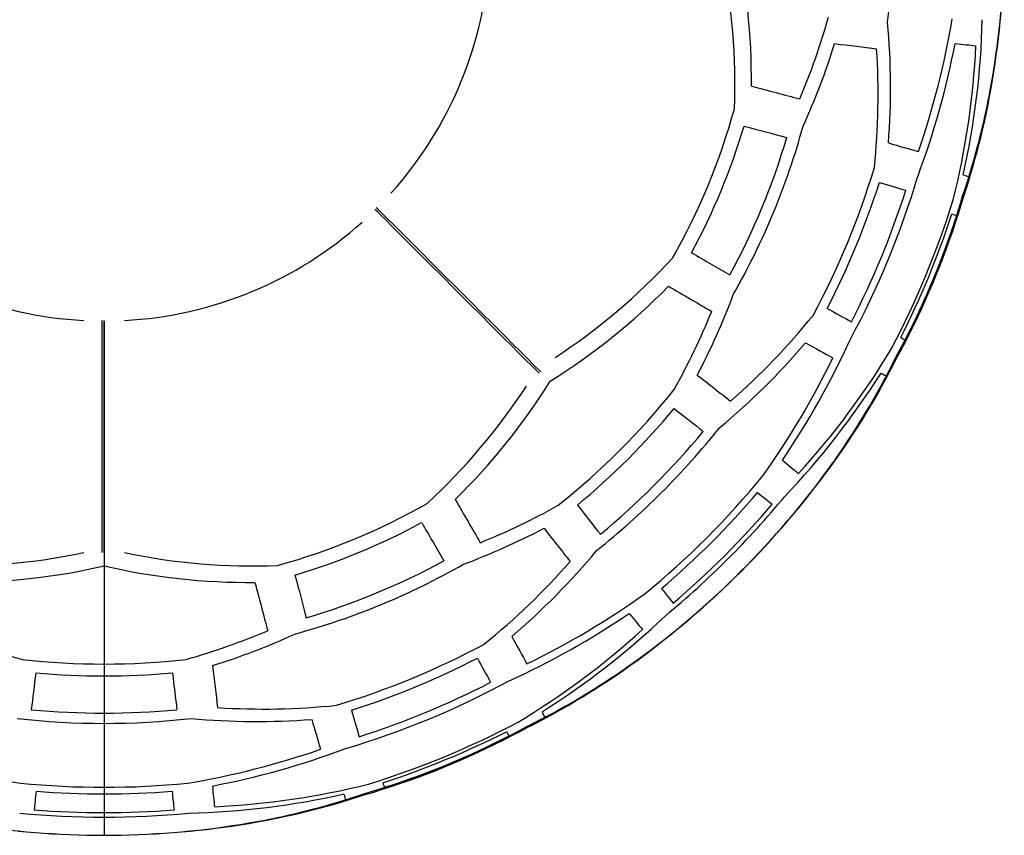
# Model space of a CAD drawing. Header units: millimetres. Extents: x -67 to 67, y -66 to 67.
# Tile 3 of 4: x -6 to 66, y -66 to -6. Entities that reach past the tile are written whole.
import ezdxf

# ---------------------------------------------------------------- set-up
doc = ezdxf.new("R2010")
doc.units = ezdxf.units.MM
doc.header["$MEASUREMENT"] = 0
doc.layers.add('lc016', color=7, linetype='Continuous', true_color=0x000000)

msp = doc.modelspace()

# ---------------------------------------------------------------- linework, layer by layer
at = {"layer": 'lc016', "extrusion": (0.708244, 0.705967, 0.000867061)}
msp.add_lwpolyline([(-28.458, 135.999), (-28.474, 135.979), (-28.501, 135.944), (-28.553, 135.873), (-28.677, 135.691), (-29.049, 135.108), (-29.578, 134.237), (-30.253, 133.086), (-31.063, 131.661), (-31.998, 129.969), (-33.111, 127.899), (-34.2, 125.817), (-35.503, 123.259), (-36.776, 120.686), (-37.506, 119.18), (-38.227, 117.668), (-39.643, 114.633), (-40.425, 112.917), (-41.197, 111.193), (-41.959, 109.464), (-42.71, 107.728), (-43.452, 105.988), (-44.182, 104.244), (-44.901, 102.497), (-45.609, 100.748)], dxfattribs=at)
at = {"layer": 'lc016', "extrusion": (0.707147, 0.707066, 2.13846e-05)}
msp.add_lwpolyline([(-45.612, 100.75), (-44.904, 102.499), (-44.185, 104.246), (-43.454, 105.99), (-42.713, 107.73), (-41.961, 109.465), (-41.199, 111.195), (-40.427, 112.918), (-39.645, 114.634), (-38.23, 117.669), (-37.509, 119.181), (-36.779, 120.687), (-35.505, 123.26), (-34.203, 125.818), (-33.113, 127.901), (-32, 129.971), (-31.065, 131.662), (-30.255, 133.087), (-29.581, 134.239), (-29.052, 135.11), (-28.68, 135.693), (-28.556, 135.874), (-28.504, 135.946), (-28.477, 135.98), (-28.461, 136)], dxfattribs=at)
at = {"layer": 'lc016', "extrusion": (1, -5.71915e-05, 2.13846e-05)}
msp.add_lwpolyline([(-45.612, 100.75), (-44.904, 102.499), (-44.185, 104.246), (-43.454, 105.99), (-42.713, 107.73), (-41.961, 109.465), (-41.199, 111.195), (-40.427, 112.918), (-39.645, 114.634), (-38.23, 117.669), (-37.509, 119.181), (-36.779, 120.687), (-35.505, 123.26), (-34.203, 125.818), (-33.113, 127.901), (-32, 129.971), (-31.065, 131.662), (-30.255, 133.087), (-29.581, 134.239), (-29.052, 135.11), (-28.68, 135.693), (-28.556, 135.874), (-28.504, 135.946), (-28.477, 135.98), (-28.461, 136)], dxfattribs=at)
at = {"layer": 'lc016', "extrusion": (0.999998, -0.00161, 0.000867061)}
msp.add_lwpolyline([(-28.458, 135.999), (-28.474, 135.979), (-28.501, 135.944), (-28.553, 135.873), (-28.677, 135.691), (-29.049, 135.108), (-29.578, 134.237), (-30.253, 133.086), (-31.063, 131.661), (-31.998, 129.969), (-33.111, 127.899), (-34.2, 125.817), (-35.503, 123.259), (-36.776, 120.686), (-37.506, 119.18), (-38.227, 117.668), (-39.643, 114.633), (-40.425, 112.917), (-41.197, 111.193), (-41.959, 109.464), (-42.71, 107.728), (-43.452, 105.988), (-44.182, 104.244), (-44.901, 102.497), (-45.609, 100.748)], dxfattribs=at)
at = {"layer": 'lc016'}
for points in [[(-6.359, -66.193, 0.879), (-5.729, -66.251, 0.716), (-5.097, -66.303, 0.569), (-4.464, -66.349, 0.437), (-3.829, -66.389, 0.323), (-3.193, -66.423, 0.225), (-2.556, -66.45, 0.145), (-1.917, -66.472, 0.082), (-1.279, -66.488, 0.037), (-0.639, -66.497, 0.009), (0, -66.5, 0), (0.639, -66.497, 0.009), (1.279, -66.488, 0.037), (1.917, -66.472, 0.082), (2.556, -66.45, 0.145), (3.193, -66.423, 0.225), (3.829, -66.389, 0.323), (4.464, -66.349, 0.437), (5.097, -66.303, 0.569), (5.729, -66.251, 0.716), (6.359, -66.193, 0.879), (6.986, -66.129, 1.059), (7.611, -66.059, 1.253), (8.234, -65.983, 1.464), (8.853, -65.901, 1.689), (9.47, -65.814, 1.928), (10.083, -65.72, 2.183), (10.692, -65.621, 2.451), (11.297, -65.516, 2.732), (11.898, -65.405, 3.028), (12.495, -65.289, 3.336), (13.087, -65.168, 3.658), (13.675, -65.041, 3.992), (14.259, -64.909, 4.339), (14.837, -64.772, 4.698), (15.414, -64.628, 5.071), (15.985, -64.48, 5.456), (16.55, -64.326, 5.853), (17.11, -64.168, 6.261), (17.664, -64.005, 6.68), (18.211, -63.838, 7.109), (18.752, -63.665, 7.549), (19.286, -63.489, 7.999), (19.924, -63.3, 7.801), (20.565, -63.102, 7.624), (21.209, -62.894, 7.469), (21.855, -62.677, 7.336), (22.501, -62.452, 7.225), (23.148, -62.217, 7.136), (23.795, -61.975, 7.069), (24.441, -61.724, 7.024), (25.085, -61.466, 7.002), (25.726, -61.201, 7.002), (26.363, -60.928, 7.024), (26.997, -60.649, 7.069), (27.626, -60.363, 7.136), (28.249, -60.071, 7.225), (28.866, -59.773, 7.336), (29.476, -59.47, 7.469), (30.078, -59.161, 7.624), (30.672, -58.848, 7.801), (31.256, -58.531, 7.999), (31.758, -58.278, 7.549), (32.262, -58.018, 7.11), (32.767, -57.749, 6.681), (33.274, -57.473, 6.262), (33.781, -57.19, 5.854), (34.289, -56.898, 5.458), (34.798, -56.6, 5.073), (35.306, -56.293, 4.7), (35.813, -55.982, 4.341), (36.319, -55.662, 3.994), (36.825, -55.336, 3.659), (37.33, -55.003, 3.337), (37.835, -54.662, 3.028), (38.338, -54.315, 2.733), (38.84, -53.962, 2.451), (39.341, -53.601, 2.183), (39.841, -53.234, 1.928), (40.339, -52.86, 1.689), (40.835, -52.479, 1.464), (41.329, -52.093, 1.253), (41.82, -51.7, 1.059), (42.309, -51.302, 0.879), (42.795, -50.898, 0.716), (43.279, -50.488, 0.569), (43.759, -50.072, 0.437), (44.236, -49.652, 0.323), (44.71, -49.226, 0.225), (45.18, -48.795, 0.145), (45.647, -48.359, 0.082), (46.11, -47.918, 0.037), (46.568, -47.473, 0.009), (47.023, -47.023, 0), (47.473, -46.568, 0.009), (47.918, -46.11, 0.037), (48.359, -45.647, 0.082), (48.795, -45.18, 0.145), (49.226, -44.71, 0.225), (49.652, -44.236, 0.323), (50.072, -43.759, 0.437), (50.488, -43.279, 0.569), (50.898, -42.795, 0.716), (51.302, -42.309, 0.879), (51.7, -41.82, 1.059), (52.093, -41.329, 1.253), (52.479, -40.835, 1.464), (52.86, -40.339, 1.689), (53.234, -39.841, 1.928), (53.601, -39.341, 2.183), (53.961, -38.841, 2.451), (54.315, -38.339, 2.732), (54.662, -37.836, 3.028), (55.002, -37.331, 3.336), (55.335, -36.827, 3.658), (55.661, -36.321, 3.992), (55.98, -35.815, 4.339), (56.292, -35.309, 4.698), (56.598, -34.8, 5.071), (56.897, -34.291, 5.456), (57.189, -33.783, 5.853), (57.472, -33.275, 6.261), (57.749, -32.768, 6.68), (58.017, -32.263, 7.109), (58.278, -31.759, 7.549), (58.531, -31.256, 7.999), (58.848, -30.672, 7.801), (59.161, -30.078, 7.624), (59.47, -29.476, 7.469), (59.773, -28.866, 7.336), (60.071, -28.249, 7.225), (60.363, -27.626, 7.136), (60.649, -26.997, 7.069), (60.928, -26.363, 7.024), (61.201, -25.726, 7.002), (61.466, -25.085, 7.002), (61.724, -24.441, 7.024), (61.975, -23.795, 7.069), (62.217, -23.148, 7.136), (62.452, -22.501, 7.225), (62.677, -21.855, 7.336), (62.894, -21.209, 7.469), (63.102, -20.565, 7.624), (63.3, -19.924, 7.801), (63.489, -19.286, 7.999), (63.665, -18.752, 7.549), (63.837, -18.212, 7.11), (64.005, -17.665, 6.681), (64.168, -17.112, 6.262), (64.326, -16.552, 5.854), (64.479, -15.987, 5.458), (64.628, -15.416, 5.073), (64.771, -14.84, 4.7), (64.908, -14.261, 4.341), (65.041, -13.678, 3.994), (65.168, -13.089, 3.659), (65.289, -12.496, 3.337), (65.405, -11.899, 3.028), (65.516, -11.298, 2.733), (65.621, -10.692, 2.451), (65.72, -10.083, 2.183), (65.814, -9.47, 1.928), (65.901, -8.853, 1.689), (65.983, -8.234, 1.464), (66.059, -7.611, 1.253), (66.129, -6.986, 1.059), (66.193, -6.359, 0.879), (66.251, -5.729, 0.716)], [(-6.358, -66.176, 2.88), (-5.729, -66.235, 2.716), (-5.097, -66.288, 2.569), (-4.464, -66.336, 2.438), (-3.829, -66.377, 2.323), (-3.193, -66.411, 2.226), (-2.556, -66.44, 2.145), (-1.918, -66.462, 2.082), (-1.279, -66.478, 2.037), (-0.639, -66.488, 2.009), (0, -66.491, 2), (0.639, -66.488, 2.009), (1.279, -66.478, 2.037), (1.918, -66.462, 2.082), (2.556, -66.44, 2.145), (3.193, -66.411, 2.226), (3.829, -66.377, 2.323), (4.464, -66.336, 2.438), (5.097, -66.288, 2.569), (5.729, -66.235, 2.716), (6.358, -66.176, 2.88), (6.986, -66.11, 3.059), (7.61, -66.038, 3.254), (8.232, -65.96, 3.464), (8.852, -65.877, 3.689), (9.468, -65.787, 3.929), (10.081, -65.691, 4.184), (10.689, -65.589, 4.452), (11.293, -65.482, 4.733), (11.893, -65.369, 5.029), (12.489, -65.25, 5.337), (13.08, -65.126, 5.659), (13.667, -64.996, 5.993), (14.25, -64.861, 6.34), (14.827, -64.721, 6.699), (15.402, -64.574, 7.072), (15.972, -64.422, 7.457), (16.536, -64.266, 7.853), (17.094, -64.104, 8.261), (17.646, -63.938, 8.679), (18.191, -63.767, 9.108), (18.73, -63.591, 9.548), (19.263, -63.411, 9.997), (19.9, -63.224, 9.8), (20.541, -63.027, 9.623), (21.184, -62.821, 9.468), (21.83, -62.606, 9.335), (22.476, -62.381, 9.224), (23.123, -62.148, 9.135), (23.769, -61.907, 9.068), (24.414, -61.657, 9.023), (25.057, -61.399, 9.001), (25.698, -61.134, 9.001), (26.335, -60.861, 9.023), (26.967, -60.582, 9.068), (27.595, -60.296, 9.135), (28.217, -60.003, 9.224), (28.833, -59.705, 9.335), (29.442, -59.401, 9.468), (30.042, -59.092, 9.623), (30.635, -58.778, 9.8), (31.218, -58.459, 9.997), (31.721, -58.21, 9.548), (32.226, -57.953, 9.109), (32.732, -57.689, 8.68), (33.24, -57.416, 8.262), (33.748, -57.136, 7.855), (34.258, -56.848, 7.459), (34.768, -56.553, 7.074), (35.278, -56.25, 6.701), (35.785, -55.941, 6.342), (36.293, -55.625, 5.995), (36.8, -55.301, 5.66), (37.306, -54.971, 5.338), (37.812, -54.633, 5.029), (38.317, -54.288, 4.734), (38.82, -53.937, 4.452), (39.322, -53.578, 4.184), (39.823, -53.213, 3.929), (40.323, -52.841, 3.689), (40.82, -52.462, 3.464), (41.315, -52.077, 3.254), (41.807, -51.686, 3.059), (42.297, -51.289, 2.88), (42.784, -50.886, 2.716), (43.269, -50.477, 2.569), (43.75, -50.063, 2.438), (44.228, -49.643, 2.323), (44.702, -49.218, 2.226), (45.173, -48.787, 2.145), (45.64, -48.352, 2.082), (46.103, -47.911, 2.037), (46.562, -47.466, 2.009), (47.016, -47.016, 2), (47.466, -46.562, 2.009), (47.911, -46.103, 2.037), (48.352, -45.64, 2.082), (48.787, -45.173, 2.145), (49.218, -44.702, 2.226), (49.643, -44.228, 2.323), (50.063, -43.75, 2.438), (50.477, -43.269, 2.569), (50.886, -42.784, 2.716), (51.289, -42.297, 2.88), (51.686, -41.807, 3.059), (52.077, -41.315, 3.254), (52.462, -40.82, 3.464), (52.841, -40.323, 3.689), (53.213, -39.823, 3.929), (53.578, -39.322, 4.184), (53.937, -38.821, 4.452), (54.288, -38.318, 4.733), (54.632, -37.813, 5.029), (54.97, -37.308, 5.337), (55.3, -36.802, 5.659), (55.624, -36.295, 5.993), (55.94, -35.788, 6.34), (56.248, -35.28, 6.699), (56.552, -34.77, 7.072), (56.847, -34.26, 7.457), (57.135, -33.75, 7.853), (57.416, -33.241, 8.261), (57.688, -32.733, 8.679), (57.953, -32.226, 9.108), (58.21, -31.721, 9.548), (58.459, -31.218, 9.997), (58.778, -30.635, 9.8), (59.092, -30.042, 9.623), (59.401, -29.442, 9.468), (59.705, -28.833, 9.335), (60.003, -28.217, 9.224), (60.296, -27.595, 9.135), (60.582, -26.967, 9.068), (60.861, -26.335, 9.023), (61.134, -25.698, 9.001), (61.399, -25.057, 9.001), (61.657, -24.414, 9.023), (61.907, -23.769, 9.068), (62.148, -23.123, 9.135), (62.381, -22.476, 9.224), (62.606, -21.83, 9.335), (62.821, -21.184, 9.468), (63.027, -20.541, 9.623), (63.224, -19.9, 9.8), (63.411, -19.263, 9.997), (63.591, -18.731, 9.548), (63.766, -18.192, 9.109), (63.937, -17.647, 8.68), (64.104, -17.095, 8.262), (64.265, -16.538, 7.855), (64.422, -15.974, 7.459), (64.573, -15.405, 7.074), (64.72, -14.83, 6.701), (64.86, -14.252, 6.342), (64.996, -13.67, 5.995), (65.125, -13.083, 5.66), (65.25, -12.491, 5.338), (65.369, -11.894, 5.029), (65.482, -11.294, 4.734), (65.589, -10.689, 4.452), (65.691, -10.081, 4.184), (65.787, -9.468, 3.929), (65.877, -8.852, 3.689), (65.96, -8.232, 3.464), (66.038, -7.61, 3.254), (66.11, -6.986, 3.059), (66.176, -6.358, 2.88), (66.235, -5.729, 2.716)]]:
    msp.add_polyline3d(points, dxfattribs=at)
at = {"layer": 'lc016', "extrusion": (-3.68753e-06, -2.04123e-07, 1)}
msp.add_arc((0, 0, 62.38), 58.227, 353.66848, 6.33152, dxfattribs=at)
at = {"layer": 'lc016', "extrusion": (0.017095, -0.508164, 0.861091)}
msp.add_arc((-15.467, 38.1, 85.475), 62.923, 357.79263, 9.65331, dxfattribs=at)
at = {"layer": 'lc016'}
for centre, radius, start, end in [((0, 0, 136), 28.5, 318.01636, 356.98364), ((0, 0, 136), 28.5, 228.01635, 266.98364), ((0, 0, 136), 28.5, 273.01636, 311.98364), ((0, 0, 77.767), 53.842, 308.54149, 321.45851), ((0, 0, 74.9), 54.726, 309.7062, 320.2938), ((0, 0, 77.767), 53.842, 263.54149, 276.45851), ((0, 0, 74.9), 54.726, 264.7062, 275.2938)]:
    msp.add_arc(centre, radius, start, end, dxfattribs=at)
at = {"layer": 'lc016', "extrusion": (0.009176, -0.516354, 0.856326)}
msp.add_arc((-15.983, 39.967, 87.468), 62.382, 357.10616, 9.30465, dxfattribs=at)
at = {"layer": 'lc016', "extrusion": (0.14399, 0.435712, 0.888494)}
msp.add_arc((12.378, 28.415, 74.16), 65.125, 175.90013, 182.23076, dxfattribs=at)
at = {"layer": 'lc016', "extrusion": (-0.019258, -0.617231, 0.786546)}
msp.add_arc((-27.23, 26.685, 51.914), 85.668, 357.91024, 5.49776, dxfattribs=at)
at = {"layer": 'lc016', "extrusion": (0.088053, 0.357123, 0.929898)}
msp.add_arc((7.428, 11.388, 40.821), 69.903, 175.10421, 184.03467, dxfattribs=at)
at = {"layer": 'lc016', "extrusion": (-0.089966, -0.552461, 0.828669)}
msp.add_arc((-19.409, 7.571, 17.906), 84.984, 357.12764, 6.54012, dxfattribs=at)
at = {"layer": 'lc016', "extrusion": (0.094604, 0.353225, 0.930743)}
msp.add_arc((7.312, 10.584, 38.356), 70.254, 174.86224, 183.824, dxfattribs=at)
at = {"layer": 'lc016', "extrusion": (0.102719, 0.99471, 1.95601e-07)}
msp.add_arc((187.53, -2.764, -1.5), 254.142, 170.8027, 173.32582, dxfattribs=at)
at = {"layer": 'lc016', "extrusion": (0.151121, 0.42744, 0.891323)}
msp.add_arc((12.065, 27.065, 72.007), 65.643, 175.4862, 181.87629, dxfattribs=at)
at = {"layer": 'lc016', "extrusion": (0.119529, 0.992831, 1.98623e-06)}
msp.add_arc((233.12, -12.386, -1.499), 300.769, 163.01452, 165.18715, dxfattribs=at)
at = {"layer": 'lc016', "extrusion": (-0.029346, -0.621354, 0.78298)}
msp.add_arc((-27.832, 28.203, 54.042), 85.552, 357.49798, 5.01505, dxfattribs=at)
at = {"layer": 'lc016', "extrusion": (-0.099284, -0.552327, 0.827694)}
msp.add_arc((-19.655, 8.636, 20.272), 84.971, 356.81886, 6.19694, dxfattribs=at)
at = {"layer": 'lc016', "extrusion": (0.256512, 0.966541, -4.84039e-06)}
msp.add_arc((246.392, -16.537, 1.498), 314.676, 159.87339, 161.93051, dxfattribs=at)
at = {"layer": 'lc016', "extrusion": (-1.02444e-05, 4.23821e-06, 1)}
msp.add_arc((0.001, 0, 93.914), 48.287, 330.39494, 344.60506, dxfattribs=at)
at = {"layer": 'lc016', "extrusion": (-3.35478e-05, 1.38155e-05, 1)}
msp.add_arc((0.003, -0.001, 91.098), 49.326, 331.60674, 343.39326, dxfattribs=at)
at = {"layer": 'lc016', "extrusion": (-7.01206e-06, 2.90761e-06, 1)}
msp.add_arc((0, 0, 78.794), 53.518, 330.27321, 344.72679, dxfattribs=at)
at = {"layer": 'lc016', "extrusion": (0.256548, 0.966531, 4.83475e-06)}
msp.add_arc((246.398, -16.541, -1.498), 314.684, 159.99751, 161.8185, dxfattribs=at)
at = {"layer": 'lc016', "extrusion": (-2.86114e-05, 1.17835e-05, 1)}
msp.add_arc((0.002, -0.001, 81.648), 52.596, 331.4984, 343.5016, dxfattribs=at)
at = {"layer": 'lc016', "extrusion": (0.280088, 0.959974, -6.64201e-07)}
msp.add_arc((209.729, -6.634, 1.499), 276.678, 167.04723, 169.38285, dxfattribs=at)
at = {"layer": 'lc016', "extrusion": (-5.62575e-06, 2.34863e-06, 1)}
msp.add_arc((0, 0, 57.534), 59.425, 331.78584, 343.21416, dxfattribs=at)
at = {"layer": 'lc016', "extrusion": (-2.22598e-06, 9.39212e-07, 1)}
msp.add_arc((0, 0, 41.87), 62.681, 331.53042, 343.46958, dxfattribs=at)
at = {"layer": 'lc016', "extrusion": (0.290657, 0.956827, -1.08037e-08)}
msp.add_arc((163.671, -0.404, 1.5), 230.162, 175.74006, 177.7011, dxfattribs=at)
at = {"layer": 'lc016', "extrusion": (-1.52555e-05, 6.32438e-06, 1)}
msp.add_arc((0.001, 0, 54.611), 60.104, 332.69577, 342.30423, dxfattribs=at)
at = {"layer": 'lc016', "extrusion": (-1.216e-05, 5.04194e-06, 1)}
msp.add_arc((0, 0, 44.82), 62.141, 332.64889, 342.35111, dxfattribs=at)
at = {"layer": 'lc016', "extrusion": (0.280099, 0.959971, 6.60609e-07)}
msp.add_arc((209.552, -6.602, -1.499), 276.498, 167.20914, 169.28161, dxfattribs=at)
at = {"layer": 'lc016', "extrusion": (-1.41308e-06, 5.91595e-07, 1)}
msp.add_arc((0, 0, 18.979), 65.69, 332.30048, 342.69952, dxfattribs=at)
at = {"layer": 'lc016', "extrusion": (-4.24102e-06, 1.75798e-06, 1)}
msp.add_arc((0, 0, 15.988), 65.923, 333.20116, 341.79884, dxfattribs=at)
at = {"layer": 'lc016', "extrusion": (0.869578, -0.360191, 0.337781)}
msp.add_arc((0, 6.11, 65.457), 20.041, 255.61936, 284.38064, dxfattribs=at)
at = {"layer": 'lc016', "extrusion": (0.290661, 0.956826, 1.09532e-08)}
msp.add_arc((163.706, -0.411, -1.5), 230.196, 175.91473, 177.51024, dxfattribs=at)
at = {"layer": 'lc016', "extrusion": (0.371606, 0.358629, 0.856326)}
msp.add_arc((15.983, 39.967, 87.468), 62.382, 170.69535, 182.89384, dxfattribs=at)
at = {"layer": 'lc016', "extrusion": (0.502034, 0.864848, -4.83475e-06)}
msp.add_arc((246.398, -16.541, 1.498), 314.684, 159.99751, 161.81851, dxfattribs=at)
at = {"layer": 'lc016', "extrusion": (0.371414, 0.347239, 0.861091)}
msp.add_arc((15.467, 38.1, 85.475), 62.923, 170.34669, 182.20737, dxfattribs=at)
at = {"layer": 'lc016', "extrusion": (0.502067, 0.864829, 4.8404e-06)}
msp.add_arc((246.392, -16.537, -1.498), 314.676, 159.87339, 161.93051, dxfattribs=at)
at = {"layer": 'lc016', "extrusion": (-0.195387, -0.409105, 0.891323)}
msp.add_arc((-12.065, 27.065, 72.007), 65.643, 358.12371, 4.5138, dxfattribs=at)
at = {"layer": 'lc016', "extrusion": (0.480742, 0.876862, -6.60609e-07)}
msp.add_arc((209.552, -6.602, 1.499), 276.498, 167.20914, 169.28161, dxfattribs=at)
at = {"layer": 'lc016', "extrusion": (-0.206279, -0.409911, 0.888494)}
msp.add_arc((-12.378, 28.415, 74.16), 65.125, 357.76924, 4.09987, dxfattribs=at)
at = {"layer": 'lc016', "extrusion": (0.418613, 0.460114, 0.78298)}
msp.add_arc((27.832, 28.203, 54.042), 85.552, 174.98495, 182.50202, dxfattribs=at)
at = {"layer": 'lc016', "extrusion": (0.471049, 0.882107, -1.09529e-08)}
msp.add_arc((163.706, -0.411, 1.5), 230.196, 175.91473, 177.51024, dxfattribs=at)
at = {"layer": 'lc016', "extrusion": (0.422831, 0.450066, 0.786546)}
msp.add_arc((27.23, 26.685, 51.914), 85.668, 174.50223, 182.08977, dxfattribs=at)
at = {"layer": 'lc016', "extrusion": (-0.182873, -0.316662, 0.930743)}
msp.add_arc((-7.312, 10.584, 38.356), 70.254, 356.176, 5.13776, dxfattribs=at)
at = {"layer": 'lc016', "extrusion": (0.32035, 0.460758, 0.827694)}
msp.add_arc((19.655, 8.636, 20.272), 84.971, 173.80306, 183.18114, dxfattribs=at)
at = {"layer": 'lc016', "extrusion": (0.480752, 0.876857, 6.64201e-07)}
msp.add_arc((209.729, -6.634, -1.499), 276.678, 167.04723, 169.38285, dxfattribs=at)
at = {"layer": 'lc016', "extrusion": (-0.190261, -0.314787, 0.929898)}
msp.add_arc((-7.428, 11.388, 40.821), 69.903, 355.96533, 4.89579, dxfattribs=at)
at = {"layer": 'lc016', "extrusion": (0.617518, 0.786557, -1.98535e-06)}
msp.add_arc((233.12, -12.386, 1.499), 300.769, 163.01452, 165.18715, dxfattribs=at)
at = {"layer": 'lc016', "extrusion": (0.327034, 0.454265, 0.828669)}
msp.add_arc((19.409, 7.571, 17.906), 84.984, 173.45988, 182.87236, dxfattribs=at)
at = {"layer": 'lc016', "extrusion": (0.471053, 0.882105, 1.08038e-08)}
msp.add_arc((163.671, -0.404, -1.5), 230.162, 175.74006, 177.7011, dxfattribs=at)
at = {"layer": 'lc016', "extrusion": (-0.358629, -0.371606, 0.856326)}
msp.add_arc((-15.983, 39.967, 87.468), 62.382, 357.10616, 9.30465, dxfattribs=at)
at = {"layer": 'lc016', "extrusion": (-0.347239, -0.371414, 0.861091)}
msp.add_arc((-15.467, 38.1, 85.475), 62.923, 357.79263, 9.65331, dxfattribs=at)
at = {"layer": 'lc016', "extrusion": (0.617534, 0.786544, 1.99509e-06)}
msp.add_arc((233.23, -12.422, -1.499), 300.885, 163.12918, 165.03366, dxfattribs=at)
at = {"layer": 'lc016', "extrusion": (-2.75181e-06, 2.46314e-06, 1)}
msp.add_arc((0, 0, 62.38), 58.227, 308.66848, 321.33152, dxfattribs=at)
at = {"layer": 'lc016', "extrusion": (-7.8451e-06, 7.14082e-06, 1)}
msp.add_arc((0, 0, 65.282), 57.468, 309.63127, 320.36874, dxfattribs=at)
at = {"layer": 'lc016', "extrusion": (0.630733, 0.776, -1.95238e-07)}
msp.add_arc((187.53, -2.764, 1.5), 254.142, 170.8027, 173.32582, dxfattribs=at)
at = {"layer": 'lc016', "extrusion": (-3.73847e-10, 2.34234e-09, 1)}
msp.add_arc((0, 0, 40.339), 62.949, 309.36759, 320.63241, dxfattribs=at)
at = {"layer": 'lc016', "extrusion": (1.62138e-08, -1.49772e-08, 1)}
msp.add_arc((0, 0, 37.379), 63.439, 310.45924, 319.54076, dxfattribs=at)
at = {"layer": 'lc016', "extrusion": (0.630739, 0.775995, 1.9653e-07)}
msp.add_arc((187.674, -2.79, -1.5), 254.288, 170.91112, 173.16463, dxfattribs=at)
at = {"layer": 'lc016', "extrusion": (-4.24702e-06, 1.02408e-05, 1)}
msp.add_arc((0, -0.001, 93.914), 48.287, 285.39494, 299.60506, dxfattribs=at)
at = {"layer": 'lc016', "extrusion": (0.864829, 0.502067, -4.84039e-06)}
msp.add_arc((246.392, -16.537, 1.498), 314.676, 159.87339, 161.93051, dxfattribs=at)
at = {"layer": 'lc016', "extrusion": (0.409911, 0.206279, 0.888494)}
msp.add_arc((12.378, 28.415, 74.16), 65.125, 175.90013, 182.23076, dxfattribs=at)
at = {"layer": 'lc016', "extrusion": (0.786544, 0.617534, -1.99592e-06)}
msp.add_arc((233.23, -12.422, 1.499), 300.885, 163.12918, 165.03366, dxfattribs=at)
at = {"layer": 'lc016', "extrusion": (7.79613e-09, -7.08274e-09, 1)}
msp.add_arc((0, 0, 24.494), 65.162, 309.50993, 320.49007, dxfattribs=at)
at = {"layer": 'lc016', "extrusion": (-5.26386e-09, 6.58603e-09, 1)}
msp.add_arc((0, 0, 27.475), 64.824, 310.43029, 319.56971, dxfattribs=at)
at = {"layer": 'lc016', "extrusion": (-1.39529e-05, 3.34909e-05, 1)}
msp.add_arc((0.001, -0.003, 91.098), 49.326, 286.60674, 298.39326, dxfattribs=at)
at = {"layer": 'lc016', "extrusion": (0.864848, 0.502034, 4.83475e-06)}
msp.add_arc((246.398, -16.541, -1.498), 314.684, 159.99751, 161.8185, dxfattribs=at)
at = {"layer": 'lc016', "extrusion": (0.409105, 0.195387, 0.891323)}
msp.add_arc((12.065, 27.065, 72.007), 65.643, 175.4862, 181.87629, dxfattribs=at)
at = {"layer": 'lc016', "extrusion": (0.786557, 0.617518, 1.98623e-06)}
msp.add_arc((233.12, -12.386, -1.499), 300.769, 163.01452, 165.18715, dxfattribs=at)
at = {"layer": 'lc016', "extrusion": (-0.516354, -0.009176, 0.856326)}
msp.add_arc((-15.983, 39.967, 87.468), 62.382, 357.10616, 9.30465, dxfattribs=at)
at = {"layer": 'lc016', "extrusion": (0.516354, -0.009176, 0.856326)}
msp.add_arc((15.983, 39.967, 87.468), 62.382, 170.69535, 182.89384, dxfattribs=at)
at = {"layer": 'lc016', "extrusion": (-0.450066, -0.422831, 0.786546)}
msp.add_arc((-27.23, 26.685, 51.914), 85.668, 357.91024, 5.49776, dxfattribs=at)
at = {"layer": 'lc016', "extrusion": (-2.90228e-06, 7.01427e-06, 1)}
msp.add_arc((0, 0, 78.794), 53.518, 285.27321, 299.72679, dxfattribs=at)
at = {"layer": 'lc016', "extrusion": (-1.18991e-05, 2.85635e-05, 1)}
msp.add_arc((0.001, -0.002, 81.648), 52.596, 286.4984, 298.5016, dxfattribs=at)
at = {"layer": 'lc016', "extrusion": (-0.460114, -0.418613, 0.78298)}
msp.add_arc((-27.832, 28.203, 54.042), 85.552, 357.49798, 5.01505, dxfattribs=at)
at = {"layer": 'lc016', "extrusion": (-0.508164, -0.017095, 0.861091)}
msp.add_arc((-15.467, 38.1, 85.475), 62.923, 357.79263, 9.65331, dxfattribs=at)
at = {"layer": 'lc016', "extrusion": (0.508164, -0.017095, 0.861091)}
msp.add_arc((15.467, 38.1, 85.475), 62.923, 170.34669, 182.20737, dxfattribs=at)
at = {"layer": 'lc016', "extrusion": (0.966531, 0.256548, -4.83475e-06)}
msp.add_arc((246.398, -16.541, 1.498), 314.684, 159.99751, 161.81851, dxfattribs=at)
at = {"layer": 'lc016', "extrusion": (0.966541, 0.256512, 4.8404e-06)}
msp.add_arc((246.392, -16.537, -1.498), 314.676, 159.87339, 161.93051, dxfattribs=at)
at = {"layer": 'lc016', "extrusion": (0.314787, 0.190261, 0.929898)}
msp.add_arc((7.428, 11.388, 40.821), 69.903, 175.10421, 184.03467, dxfattribs=at)
at = {"layer": 'lc016', "extrusion": (0.775995, 0.630739, -1.96917e-07)}
msp.add_arc((187.674, -2.79, 1.5), 254.288, 170.91112, 173.16463, dxfattribs=at)
at = {"layer": 'lc016', "extrusion": (0.316662, 0.182873, 0.930743)}
msp.add_arc((7.312, 10.584, 38.356), 70.254, 174.86224, 183.824, dxfattribs=at)
at = {"layer": 'lc016', "extrusion": (0.776, 0.630733, 1.95601e-07)}
msp.add_arc((187.53, -2.764, -1.5), 254.142, 170.8027, 173.32582, dxfattribs=at)
at = {"layer": 'lc016', "extrusion": (-0.454265, -0.327034, 0.828669)}
msp.add_arc((-19.409, 7.571, 17.906), 84.984, 357.12764, 6.54012, dxfattribs=at)
at = {"layer": 'lc016', "extrusion": (0.435712, -0.14399, 0.888494)}
msp.add_arc((12.378, 28.415, 74.16), 65.125, 175.90013, 182.23076, dxfattribs=at)
at = {"layer": 'lc016', "extrusion": (-0.435712, -0.14399, 0.888494)}
msp.add_arc((-12.378, 28.415, 74.16), 65.125, 357.76924, 4.09987, dxfattribs=at)
at = {"layer": 'lc016', "extrusion": (-0.42744, -0.151121, 0.891323)}
msp.add_arc((-12.065, 27.065, 72.007), 65.643, 358.12371, 4.5138, dxfattribs=at)
at = {"layer": 'lc016', "extrusion": (-0.460758, -0.32035, 0.827694)}
msp.add_arc((-19.655, 8.636, 20.272), 84.971, 356.81886, 6.19694, dxfattribs=at)
at = {"layer": 'lc016', "extrusion": (0.876857, 0.480752, -6.64201e-07)}
msp.add_arc((209.729, -6.634, 1.499), 276.678, 167.04723, 169.38285, dxfattribs=at)
at = {"layer": 'lc016', "extrusion": (-2.31727e-06, 5.63874e-06, 1)}
msp.add_arc((0, 0, 57.534), 59.425, 286.78584, 298.21416, dxfattribs=at)
at = {"layer": 'lc016', "extrusion": (-6.31527e-06, 1.52593e-05, 1)}
msp.add_arc((0, -0.001, 54.611), 60.104, 287.69577, 297.30423, dxfattribs=at)
at = {"layer": 'lc016', "extrusion": (0.876862, 0.480742, 6.60609e-07)}
msp.add_arc((209.552, -6.602, -1.499), 276.498, 167.20914, 169.28161, dxfattribs=at)
at = {"layer": 'lc016', "extrusion": (0.992833, -0.119508, -1.99592e-06)}
msp.add_arc((233.23, -12.422, 1.499), 300.885, 163.12918, 165.03366, dxfattribs=at)
at = {"layer": 'lc016', "extrusion": (0.992833, 0.119508, 1.99509e-06)}
msp.add_arc((233.23, -12.422, -1.499), 300.885, 163.12918, 165.03366, dxfattribs=at)
at = {"layer": 'lc016', "extrusion": (0.992831, 0.119529, -1.98535e-06)}
msp.add_arc((233.12, -12.386, 1.499), 300.769, 163.01452, 165.18715, dxfattribs=at)
at = {"layer": 'lc016', "extrusion": (-9.0988e-07, 2.23813e-06, 1)}
msp.add_arc((0, 0, 41.87), 62.681, 286.53042, 298.46958, dxfattribs=at)
at = {"layer": 'lc016', "extrusion": (-5.03322e-06, 1.21636e-05, 1)}
msp.add_arc((0, 0, 44.82), 62.141, 287.64889, 297.35111, dxfattribs=at)
at = {"layer": 'lc016', "extrusion": (-4.97999e-07, 1.05966e-05, 1)}
msp.add_arc((0, -0.001, 65.282), 57.468, 264.63127, 275.36874, dxfattribs=at)
at = {"layer": 'lc016', "extrusion": (0.621354, 0.029346, 0.78298)}
msp.add_arc((27.832, 28.203, 54.042), 85.552, 174.98495, 182.50202, dxfattribs=at)
at = {"layer": 'lc016', "extrusion": (0.959971, 0.280099, -6.60609e-07)}
msp.add_arc((209.552, -6.602, 1.499), 276.498, 167.20914, 169.28161, dxfattribs=at)
at = {"layer": 'lc016', "extrusion": (0.882105, 0.471053, -1.08036e-08)}
msp.add_arc((163.671, -0.404, 1.5), 230.162, 175.74006, 177.7011, dxfattribs=at)
at = {"layer": 'lc016', "extrusion": (-2.04123e-07, 3.68753e-06, 1)}
msp.add_arc((0, 0, 62.38), 58.227, 263.66848, 276.33152, dxfattribs=at)
at = {"layer": 'lc016', "extrusion": (0.617231, 0.019258, 0.786546)}
msp.add_arc((27.23, 26.685, 51.914), 85.668, 174.50223, 182.08977, dxfattribs=at)
at = {"layer": 'lc016', "extrusion": (0.959974, 0.280088, 6.64201e-07)}
msp.add_arc((209.729, -6.634, -1.499), 276.678, 167.04723, 169.38285, dxfattribs=at)
at = {"layer": 'lc016', "extrusion": (-5.80875e-07, 1.41752e-06, 1)}
msp.add_arc((0, 0, 18.979), 65.69, 287.30048, 297.69952, dxfattribs=at)
at = {"layer": 'lc016', "extrusion": (-1.75577e-06, 4.24194e-06, 1)}
msp.add_arc((0, 0, 15.988), 65.923, 288.20116, 296.79884, dxfattribs=at)
at = {"layer": 'lc016', "extrusion": (0.882107, 0.471049, 1.09532e-08)}
msp.add_arc((163.706, -0.411, -1.5), 230.196, 175.91473, 177.51024, dxfattribs=at)
at = {"layer": 'lc016', "extrusion": (-0.360191, 0.869578, -0.337781)}
msp.add_arc((0, 6.11, -65.457), 20.041, 255.61936, 284.38064, dxfattribs=at)
at = {"layer": 'lc016', "extrusion": (0.357123, -0.088053, 0.929898)}
msp.add_arc((7.428, 11.388, 40.821), 69.903, 175.10421, 184.03467, dxfattribs=at)
at = {"layer": 'lc016', "extrusion": (-0.357123, -0.088053, 0.929898)}
msp.add_arc((-7.428, 11.388, 40.821), 69.903, 355.96533, 4.89579, dxfattribs=at)
at = {"layer": 'lc016', "extrusion": (-0.353225, -0.094604, 0.930743)}
msp.add_arc((-7.312, 10.584, 38.356), 70.254, 356.176, 5.13776, dxfattribs=at)
at = {"layer": 'lc016', "extrusion": (1.39194e-09, 1.92064e-09, 1)}
msp.add_arc((0, 0, 40.339), 62.949, 264.36759, 275.63241, dxfattribs=at)
at = {"layer": 'lc016', "extrusion": (0.994711, -0.102711, -1.96917e-07)}
msp.add_arc((187.674, -2.79, 1.5), 254.288, 170.91112, 173.16463, dxfattribs=at)
at = {"layer": 'lc016', "extrusion": (8.74413e-10, -2.20553e-08, 1)}
msp.add_arc((0, 0, 37.379), 63.439, 265.45924, 274.54076, dxfattribs=at)
at = {"layer": 'lc016', "extrusion": (0.994711, 0.102711, 1.9653e-07)}
msp.add_arc((187.674, -2.79, -1.5), 254.288, 170.91112, 173.16463, dxfattribs=at)
at = {"layer": 'lc016', "extrusion": (0.99471, 0.102719, -1.95238e-07)}
msp.add_arc((187.53, -2.764, 1.5), 254.142, 170.8027, 173.32582, dxfattribs=at)
at = {"layer": 'lc016', "extrusion": (0.552327, 0.099284, 0.827694)}
msp.add_arc((19.655, 8.636, 20.272), 84.971, 173.80306, 183.18114, dxfattribs=at)
at = {"layer": 'lc016', "extrusion": (0.956826, 0.290661, -1.09529e-08)}
msp.add_arc((163.706, -0.411, 1.5), 230.196, 175.91473, 177.51024, dxfattribs=at)
at = {"layer": 'lc016', "extrusion": (0.552461, 0.089966, 0.828669)}
msp.add_arc((19.409, 7.571, 17.906), 84.984, 173.45988, 182.87236, dxfattribs=at)
at = {"layer": 'lc016', "extrusion": (0.956827, 0.290657, 1.08038e-08)}
msp.add_arc((163.671, -0.404, -1.5), 230.162, 175.74006, 177.7011, dxfattribs=at)
at = {"layer": 'lc016', "extrusion": (9.34914e-10, 8.37913e-09, 1)}
msp.add_arc((0, 0, 27.475), 64.824, 265.43029, 274.56971, dxfattribs=at)
at = {"layer": 'lc016', "extrusion": (5.04443e-10, -1.0521e-08, 1)}
msp.add_arc((0, 0, 24.494), 65.162, 264.50993, 275.49007, dxfattribs=at)
at = {"layer": 'lc016'}
for points, knots in [([(63.878, -17.837, 8.828), (64.182, -16.864, 8.066), (64.463, -15.859, 7.355), (65.102, -13.297, 5.727), (65.428, -11.708, 4.88), (66.218, -6.822, 2.789), (66.491, -3.411, 2), (66.491, 3.411, 2), (66.218, 6.822, 2.789), (65.428, 11.707, 4.879), (65.102, 13.295, 5.726), (64.464, 15.857, 7.354), (64.182, 16.863, 8.066), (63.878, 17.837, 8.828)], [229.549624, 229.549624, 229.549624, 229.549624, 232.953906, 232.953906, 238.021967, 238.021967, 248.172788, 248.172788, 258.32361, 258.32361, 263.388155, 263.388155, 266.795952, 266.795952, 266.795952, 266.795952]), ([(32.556, -57.782, 8.828), (33.459, -57.308, 8.066), (34.368, -56.797, 7.355), (36.631, -55.436, 5.727), (37.986, -54.543, 4.88), (41.999, -51.647, 2.789), (44.604, -49.428, 2), (49.428, -44.604, 2), (51.647, -41.999, 2.789), (54.542, -37.987, 4.879), (55.435, -36.633, 5.726), (56.796, -34.37, 7.354), (57.307, -33.46, 8.066), (57.782, -32.556, 8.828)], [175.852658, 175.852658, 175.852658, 175.852658, 179.256939, 179.256939, 184.325, 184.325, 194.475822, 194.475822, 204.626644, 204.626644, 209.691189, 209.691189, 213.098986, 213.098986, 213.098986, 213.098986]), ([(-17.837, -63.878, 8.828), (-16.864, -64.182, 8.066), (-15.859, -64.463, 7.355), (-13.297, -65.102, 5.727), (-11.708, -65.428, 4.88), (-6.822, -66.218, 2.789), (-3.411, -66.491, 2), (3.411, -66.491, 2), (6.822, -66.218, 2.789), (11.707, -65.428, 4.879), (13.295, -65.102, 5.726), (15.857, -64.464, 7.354), (16.863, -64.182, 8.066), (17.837, -63.878, 8.828)], [122.155691, 122.155691, 122.155691, 122.155691, 125.559973, 125.559973, 130.628034, 130.628034, 140.778855, 140.778855, 150.929678, 150.929678, 155.994222, 155.994222, 159.402019, 159.402019, 159.402019, 159.402019])]:
    msp.add_open_spline(points, degree=3, knots=knots, dxfattribs=at)
msp.add_open_spline([(0, -28.5, 136), (0, -29.881, 134.395), (0, -66.5, 72.619), (0, -66.5)], degree=3, dxfattribs=at)

doc.saveas('drawing.dxf')
